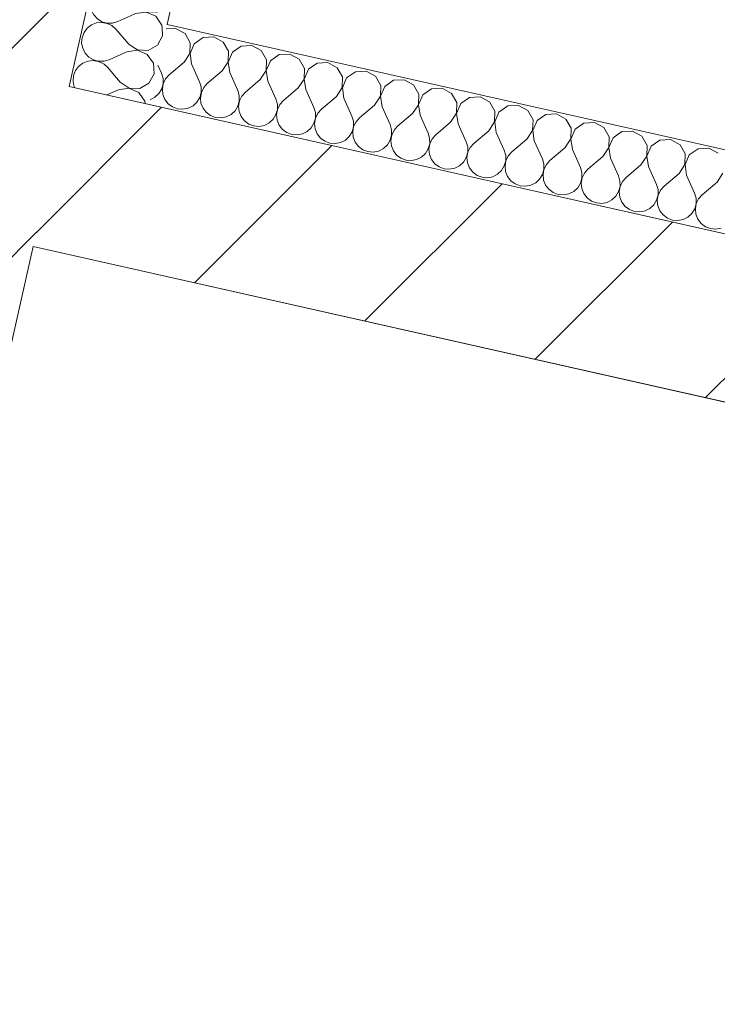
# Model space of a CAD drawing. Header units: millimetres. Extents: x -7213913 to -6930487, y 6129472 to 6353620.
# Tile 140 of 256: x -7193277 to -7192426, y 6173955 to 6175156. Entities that reach past the tile are written whole.
import ezdxf
from ezdxf.enums import TextEntityAlignment as Align

# ---------------------------------------------------------------- set-up
doc = ezdxf.new("R2010")
doc.units = ezdxf.units.MM
doc.header["$MEASUREMENT"] = 0
for name, color, linetype, lineweight in [('0_Ном._пера__1', 7, 'Continuous', 0), ('S - квартира_помещение.АР_Ном._пера__101', 252, 'Continuous', 0), ('S - квартира_помещение.АР_Ном._пера__2', 8, 'Continuous', 15), ('АР-Стены_Перегородки_межквартирные_200.АР_Ном._пера__1', 7, 'Continuous', 15), ('АР-Чертеж-Размеры.АР_Ном._пера__1', 7, 'Continuous', 0), ('Паспорта Зон Archicad_Ном._пера__1', 7, 'Continuous', 0)]:
    doc.layers.add(name, color=color, linetype=linetype, lineweight=lineweight)
for name, color, linetype in [('S - квартира_помещение.АР', 7, 'Continuous'), ('АР-Стены_Перегородки_межквартирные_200.АР', 7, 'Continuous'), ('АР-Чертеж-Размеры.АР', 7, 'Continuous')]:
    doc.layers.add(name, color=color, linetype=linetype)
doc.styles.add('РЎР“Р•РќР•Р\xa0Р\x98Р\xa0_РЎРўР\x98Р›Р¬_1', font='txt')
doc.styles.add('РЎР“Р•РќР•Р\xa0Р\x98Р\xa0_РЎРўР\x98Р›Р¬_2', font='calibri.ttf')
doc.styles.add('РЎР“Р•РќР•Р\xa0Р\x98Р\xa0_РЎРўР\x98Р›Р¬_3', font='GOST_Common.ttf')
doc.dimstyles.new('СГЕНЕРИР_СТИЛЬ__5', dxfattribs={"dimtxt": 200, "dimasz": 142.5, "dimexe": 0.18, "dimexo": 0.0625, "dimgap": 0, "dimtad": 1, "dimdec": 0, "dimzin": 0, "dimdsep": 46, "dimtxsty": 'РЎР“Р•РќР•Р\xa0Р\x98Р\xa0_РЎРўР\x98Р›Р¬_3', "dimblk": 'ARROWHEAD_6', "dimblk1": 'ARROWHEAD_6', "dimblk2": 'ARROWHEAD_6', "dimcen": 0.09, "dimse1": 1, "dimse2": 1, "dimclrd": 7, "dimclre": 7, "dimclrt": 7, "dimazin": 0, "dimtfac": 1, "dimtdec": 4, "dimtmove": 0, "dimatfit": 3, "dimfxl": 1, "dimtolj": 1, "dimtzin": 0, "dimarcsym": 0})
pattern_1 = [(45, (-6566190.34, 6562677.8), (-127.279217, 127.279217), [])]

# ---------------------------------------------------------------- blocks, each defined once
blk = doc.blocks.new('Кухня-столовая_1_33_1', base_point=(-7189706.7, 6172379.4))
at = {"layer": 'S - квартира_помещение.АР_Ном._пера__2', "color": 8, "linetype": 'Continuous', "lineweight": 15, "flags": 128}
blk.add_lwpolyline([(-7193260.6, 6174879.1), (-7193758.1, 6172664.1), (-7191415.5, 6172138), (-7191575.4, 6171425.7), (-7190722.7, 6171234.2), (-7190722.6, 6171234.4), (-7186334.8, 6170248.9), (-7186314, 6170301.4), (-7186280.6, 6170774.7), (-7186280.6, 6170774.7), (-7186104.1, 6173271.8)], close=True, dxfattribs=at)
at = {"layer": 'Паспорта Зон Archicad_Ном._пера__1', "color": 7, "lineweight": 0, "style": 'РЎР“Р•РќР•Р\xa0Р\x98Р\xa0_РЎРўР\x98Р›Р¬_1'}
blk.add_attdef('ROOM_NUMBER', text='', height=250, rotation=347.3417, dxfattribs=at).set_placement((-7189648.4, 6172398.2), align=Align.MIDDLE_CENTER)
at = {"layer": 'Паспорта Зон Archicad_Ном._пера__1', "color": 7, "lineweight": 0, "style": 'РЎР“Р•РќР•Р\xa0Р\x98Р\xa0_РЎРўР\x98Р›Р¬_2'}
blk.add_attdef('ROOM_AREA', text='', height=200, rotation=347.3417, dxfattribs=at).set_placement((-7186552.8, 6170794.7), align=Align.MIDDLE_RIGHT)
blk = doc.blocks.new('Стена_201_1', base_point=(-7193987.1, 6172100.6))
at = {"layer": 'АР-Стены_Перегородки_межквартирные_200.АР', "linetype": 'Continuous', "lineweight": 0, "true_color": 0x000000}
h = blk.add_hatch(dxfattribs=at)
h.set_pattern_fill('БЛОКИ_БЕТОННЫЕ_ЭФФЕКТИВН_78', color=18, style=0, pattern_type=2)
h.set_pattern_definition(pattern_1)
h.paths.add_polyline_path([(-7194062.8, 6172220.1), (-7193867.6, 6172176.3), (-7193151, 6175367), (-7193346.2, 6175410.8)])
at = {"layer": 'АР-Стены_Перегородки_межквартирные_200.АР_Ном._пера__1', "color": 7, "linetype": 'Continuous', "lineweight": 15, "flags": 128}
for points in [[(-7193216.8, 6175074.3), (-7193151, 6175367)], [(-7193867.6, 6172176.3), (-7193260.6, 6174879.1)]]:
    blk.add_lwpolyline(points, dxfattribs=at)
blk = doc.blocks.new('Стена_202_1', base_point=(-7193336.2, 6174998.6))
at = {"layer": 'АР-Стены_Перегородки_межквартирные_200.АР', "linetype": 'Continuous', "lineweight": 0, "true_color": 0x000000}
h = blk.add_hatch(dxfattribs=at)
h.set_pattern_fill('БЛОКИ_БЕТОННЫЕ_ЭФФЕКТИВН_78', color=18, style=0, pattern_type=2)
h.set_pattern_definition(pattern_1)
h.paths.add_polyline_path([(-7193260.6, 6174879.1), (-7186020.2, 6173253), (-7185976.4, 6173448.1), (-7193216.8, 6175074.3)])
at = {"layer": 'АР-Стены_Перегородки_межквартирные_200.АР_Ном._пера__1', "color": 7, "linetype": 'Continuous', "lineweight": 15, "flags": 128}
for points in [[(-7185976.4, 6173448.1), (-7193216.8, 6175074.3)], [(-7193260.6, 6174879.1), (-7186104.1, 6173271.8)]]:
    blk.add_lwpolyline(points, dxfattribs=at)
blk = doc.blocks.new('*X827', base_point=(-6566190.3, 6562677.8))
at = {"layer": '0_Ном._пера__1', "color": 7, "linetype": 'Continuous', "lineweight": 0}
for p, q in [((-7193102.8, 6175136.2), (-7193103.3, 6175146.1)), ((-7193109, 6175124.8), (-7193102.8, 6175136.2)), ((-7193146.2, 6175116.7), (-7193158.3, 6175111.3)), ((-7193133.3, 6175118.6), (-7193146.2, 6175116.7)), ((-7193139.7, 6175123.1), (-7193133.3, 6175118.8)), ((-7193133.3, 6175118.8), (-7193120.3, 6175118.3)), ((-7193121.4, 6175113.4), (-7193133.3, 6175118.6)), ((-7193120.3, 6175118.3), (-7193109, 6175124.8)), ((-7193113.9, 6175102.8), (-7193121.4, 6175113.4)), ((-7193170, 6175097.7), (-7193174.1, 6175101.3)), ((-7193154.6, 6175079.5), (-7193170, 6175097.7)), ((-7193113.2, 6175089.8), (-7193113.9, 6175102.8)), ((-7193119.4, 6175078.3), (-7193113.2, 6175089.8)), ((-7193211.3, 6175077.7), (-7193210.6, 6175074.4)), ((-7193210.6, 6175074.4), (-7193209.8, 6175072.7)), ((-7193156.7, 6175070.2), (-7193170.7, 6175063.9)), ((-7193143.8, 6175072.1), (-7193156.7, 6175070.2)), ((-7193154.6, 6175079.5), (-7193143.7, 6175072.3)), ((-7193131.8, 6175067), (-7193143.8, 6175072.1)), ((-7193143.7, 6175072.3), (-7193130.7, 6175071.9)), ((-7193130.7, 6175071.9), (-7193119.4, 6175078.3)), ((-7193124.4, 6175056.3), (-7193131.8, 6175067)), ((-7193124.2, 6175053.5), (-7193124.4, 6175056.3))]:
    blk.add_line(p, q, dxfattribs=at)
blk = doc.blocks.new('*X828', base_point=(-6566190.3, 6562677.8))
at = {"layer": '0_Ном._пера__1', "color": 7, "linetype": 'Continuous', "lineweight": 0}
for p, q in [((-7193190.5, 6175170.8), (-7193189.8, 6175167.3)), ((-7193189.8, 6175167.3), (-7193186.8, 6175161.5)), ((-7193186.8, 6175161.5), (-7193182.3, 6175156.7)), ((-7193176.9, 6175152.5), (-7193183.4, 6175151.8)), ((-7193182.3, 6175156.7), (-7193176.7, 6175153.3)), ((-7193170.4, 6175151.3), (-7193176.9, 6175152.5)), ((-7193176.7, 6175153.3), (-7193170.4, 6175151.5)), ((-7193163.8, 6175151.6), (-7193157.5, 6175153.4)), ((-7193142.6, 6175160.1), (-7193157.5, 6175153.4)), ((-7193194.7, 6175145.3), (-7193198.6, 6175140)), ((-7193189.5, 6175149.3), (-7193194.7, 6175145.3)), ((-7193183.4, 6175151.8), (-7193189.5, 6175149.3)), ((-7193170.4, 6175151.5), (-7193163.8, 6175151.6)), ((-7193164.5, 6175148.5), (-7193170.4, 6175151.3)), ((-7193159.6, 6175144.1), (-7193164.5, 6175148.5)), ((-7193144.1, 6175126), (-7193159.6, 6175144.1)), ((-7193103.5, 6175149.2), (-7193105.2, 6175151.7)), ((-7193103.3, 6175146.1), (-7193103.5, 6175149.2)), ((-7193200.9, 6175133.9), (-7193201.5, 6175127.3)), ((-7193198.6, 6175140), (-7193200.9, 6175133.9)), ((-7193201.5, 6175127.3), (-7193200.2, 6175120.9)), ((-7193200.2, 6175120.9), (-7193197.2, 6175115)), ((-7193144.1, 6175126), (-7193139.7, 6175123.1)), ((-7193193.9, 6175105.3), (-7193200, 6175102.9)), ((-7193197.2, 6175115), (-7193192.8, 6175110.2)), ((-7193187.3, 6175106), (-7193193.9, 6175105.3)), ((-7193192.8, 6175110.2), (-7193187.1, 6175106.8)), ((-7193180.8, 6175104.9), (-7193187.3, 6175106)), ((-7193187.1, 6175106.8), (-7193180.8, 6175105.1)), ((-7193180.8, 6175105.1), (-7193174.2, 6175105.1)), ((-7193174.9, 6175102), (-7193180.8, 6175104.9)), ((-7193174.2, 6175105.1), (-7193167.9, 6175106.9)), ((-7193158.3, 6175111.3), (-7193167.9, 6175106.9)), ((-7193209.1, 6175093.6), (-7193211.4, 6175087.4)), ((-7193205.2, 6175098.8), (-7193209.1, 6175093.6)), ((-7193200, 6175102.9), (-7193205.2, 6175098.8)), ((-7193174.1, 6175101.3), (-7193174.9, 6175102)), ((-7193211.4, 6175087.4), (-7193211.9, 6175080.9)), ((-7193211.9, 6175080.9), (-7193211.3, 6175077.7))]:
    blk.add_line(p, q, dxfattribs=at)
blk = doc.blocks.new('*X829', base_point=(-6566190.3, 6562677.8))
at = {"layer": '0_Ном._пера__1', "color": 7, "linetype": 'Continuous', "lineweight": 0}
for p, q in [((-7193148.8, 6175366.2), (-7193149.3, 6175359.6)), ((-7193149.3, 6175359.6), (-7193148, 6175353.2)), ((-7193148.7, 6175366.4), (-7193148.8, 6175366.2)), ((-7193148, 6175353.2), (-7193145, 6175347.3)), ((-7193145, 6175347.3), (-7193140.6, 6175342.5)), ((-7193094, 6175349), (-7193115.8, 6175339.3)), ((-7193081.2, 6175350.9), (-7193094, 6175349)), ((-7193081.5, 6175351.3), (-7193081.1, 6175351.1)), ((-7193069.2, 6175345.7), (-7193081.2, 6175350.9)), ((-7193081.1, 6175351.1), (-7193080.3, 6175351.1)), ((-7193061.8, 6175335.1), (-7193069.2, 6175345.7)), ((-7193147.8, 6175335.2), (-7193153, 6175331.2)), ((-7193141.7, 6175337.6), (-7193147.8, 6175335.2)), ((-7193135.1, 6175338.3), (-7193141.7, 6175337.6)), ((-7193140.6, 6175342.5), (-7193135, 6175339.1)), ((-7193128.7, 6175337.2), (-7193135.1, 6175338.3)), ((-7193135, 6175339.1), (-7193128.6, 6175337.4)), ((-7193122.8, 6175334.3), (-7193128.7, 6175337.2)), ((-7193128.6, 6175337.4), (-7193122.1, 6175337.4)), ((-7193117.8, 6175330), (-7193122.8, 6175334.3)), ((-7193122.1, 6175337.4), (-7193115.8, 6175339.3)), ((-7193061, 6175322.1), (-7193061.8, 6175335.1)), ((-7193156.9, 6175325.9), (-7193159.2, 6175319.7)), ((-7193153, 6175331.2), (-7193156.9, 6175325.9)), ((-7193102.4, 6175311.8), (-7193117.8, 6175330)), ((-7193067.3, 6175310.7), (-7193061, 6175322.1)), ((-7193159.2, 6175319.7), (-7193159.7, 6175313.2)), ((-7193159.7, 6175313.2), (-7193158.5, 6175306.7)), ((-7193102.4, 6175311.8), (-7193091.6, 6175304.6)), ((-7193078.6, 6175304.2), (-7193067.3, 6175310.7)), ((-7193158.5, 6175306.7), (-7193155.5, 6175300.9)), ((-7193155.5, 6175300.9), (-7193151, 6175296.1)), ((-7193104.5, 6175302.6), (-7193126.2, 6175292.8)), ((-7193091.6, 6175304.4), (-7193104.5, 6175302.6)), ((-7193091.6, 6175304.6), (-7193078.6, 6175304.2)), ((-7193079.7, 6175299.3), (-7193091.6, 6175304.4)), ((-7193072.2, 6175288.6), (-7193079.7, 6175299.3)), ((-7193163.4, 6175284.7), (-7193167.3, 6175279.4)), ((-7193158.2, 6175288.7), (-7193163.4, 6175284.7)), ((-7193152.1, 6175291.2), (-7193158.2, 6175288.7)), ((-7193145.6, 6175291.8), (-7193152.1, 6175291.2)), ((-7193151, 6175296.1), (-7193145.4, 6175292.6)), ((-7193139.1, 6175290.7), (-7193145.6, 6175291.8)), ((-7193145.4, 6175292.6), (-7193139.1, 6175290.9)), ((-7193139.1, 6175290.9), (-7193132.5, 6175290.9)), ((-7193133.2, 6175287.9), (-7193139.1, 6175290.7)), ((-7193128.3, 6175283.5), (-7193133.2, 6175287.9)), ((-7193132.5, 6175290.9), (-7193126.2, 6175292.8)), ((-7193071.5, 6175275.6), (-7193072.2, 6175288.6)), ((-7193169.6, 6175273.3), (-7193170.2, 6175266.7)), ((-7193167.3, 6175279.4), (-7193169.6, 6175273.3)), ((-7193112.8, 6175265.4), (-7193128.3, 6175283.5)), ((-7193077.7, 6175264.2), (-7193071.5, 6175275.6)), ((-7193170.2, 6175266.7), (-7193168.9, 6175260.3)), ((-7193168.9, 6175260.3), (-7193165.9, 6175254.4)), ((-7193112.8, 6175265.4), (-7193102, 6175258.2)), ((-7193089, 6175257.7), (-7193077.7, 6175264.2)), ((-7193165.9, 6175254.4), (-7193161.4, 6175249.6)), ((-7193161.4, 6175249.6), (-7193155.8, 6175246.2)), ((-7193114.9, 6175256.1), (-7193136.6, 6175246.3)), ((-7193102, 6175258), (-7193114.9, 6175256.1)), ((-7193102, 6175258.2), (-7193089, 6175257.7)), ((-7193090.1, 6175252.8), (-7193102, 6175258)), ((-7193082.6, 6175242.2), (-7193090.1, 6175252.8)), ((-7193173.8, 6175238.2), (-7193177.7, 6175232.9)), ((-7193168.6, 6175242.3), (-7193173.8, 6175238.2)), ((-7193162.6, 6175244.7), (-7193168.6, 6175242.3)), ((-7193156, 6175245.4), (-7193162.6, 6175244.7)), ((-7193149.5, 6175244.3), (-7193156, 6175245.4)), ((-7193155.8, 6175246.2), (-7193149.5, 6175244.4)), ((-7193149.5, 6175244.4), (-7193142.9, 6175244.5)), ((-7193143.6, 6175241.4), (-7193149.5, 6175244.3)), ((-7193138.7, 6175237), (-7193143.6, 6175241.4)), ((-7193142.9, 6175244.5), (-7193136.6, 6175246.3)), ((-7193123.3, 6175218.9), (-7193138.7, 6175237)), ((-7193081.9, 6175229.2), (-7193082.6, 6175242.2)), ((-7193180.1, 6175226.8), (-7193180.6, 6175220.3)), ((-7193177.7, 6175232.9), (-7193180.1, 6175226.8)), ((-7193088.1, 6175217.7), (-7193081.9, 6175229.2)), ((-7193180.6, 6175220.3), (-7193179.3, 6175213.8)), ((-7193179.3, 6175213.8), (-7193176.4, 6175208)), ((-7193123.3, 6175218.9), (-7193112.4, 6175211.7)), ((-7193099.4, 6175211.3), (-7193088.1, 6175217.7)), ((-7193176.4, 6175208), (-7193171.9, 6175203.1)), ((-7193171.9, 6175203.1), (-7193166.3, 6175199.7)), ((-7193125.3, 6175209.6), (-7193147.1, 6175199.9)), ((-7193112.5, 6175211.5), (-7193125.3, 6175209.6)), ((-7193100.5, 6175206.4), (-7193112.5, 6175211.5)), ((-7193112.4, 6175211.7), (-7193099.4, 6175211.3)), ((-7193093.1, 6175195.7), (-7193100.5, 6175206.4)), ((-7193184.3, 6175191.8), (-7193188.2, 6175186.5)), ((-7193179.1, 6175195.8), (-7193184.3, 6175191.8)), ((-7193173, 6175198.2), (-7193179.1, 6175195.8)), ((-7193166.5, 6175198.9), (-7193173, 6175198.2)), ((-7193160, 6175197.8), (-7193166.5, 6175198.9)), ((-7193166.3, 6175199.7), (-7193159.9, 6175198)), ((-7193154.1, 6175194.9), (-7193160, 6175197.8)), ((-7193159.9, 6175198), (-7193153.4, 6175198)), ((-7193149.2, 6175190.6), (-7193154.1, 6175194.9)), ((-7193153.4, 6175198), (-7193147.1, 6175199.9)), ((-7193133.7, 6175172.5), (-7193149.2, 6175190.6)), ((-7193092.4, 6175182.7), (-7193093.1, 6175195.7)), ((-7193190.5, 6175180.3), (-7193191, 6175173.8)), ((-7193188.2, 6175186.5), (-7193190.5, 6175180.3)), ((-7193098.6, 6175171.3), (-7193092.4, 6175182.7)), ((-7193191, 6175173.8), (-7193190.5, 6175170.8)), ((-7193122.9, 6175165.1), (-7193135.8, 6175163.2)), ((-7193133.7, 6175172.5), (-7193122.9, 6175165.2)), ((-7193122.9, 6175165.2), (-7193109.9, 6175164.8)), ((-7193111, 6175159.9), (-7193122.9, 6175165.1)), ((-7193109.9, 6175164.8), (-7193098.6, 6175171.3)), ((-7193135.8, 6175163.2), (-7193142.6, 6175160.1)), ((-7193105.2, 6175151.7), (-7193111, 6175159.9))]:
    blk.add_line(p, q, dxfattribs=at)
blk = doc.blocks.new('Стена_397_1', base_point=(-7193053.5, 6175345))
at = {"layer": '0_Ном._пера__1', "color": 7, "linetype": 'Continuous', "lineweight": 0, "flags": 128}
for points in [[(-7193151, 6175367), (-7193216.8, 6175074.3)], [(-7193053.5, 6175345), (-7193151, 6175367)], [(-7193097.3, 6175149.9), (-7193053.5, 6175345)], [(-7193216.8, 6175074.3), (-7193119.2, 6175052.3)]]:
    blk.add_lwpolyline(points, dxfattribs=at)
at = {"color": 7, "lineweight": 0}
for name in ['*X829', '*X828', '*X827']:
    blk.add_blockref(name, (-6566190.3, 6562677.8), dxfattribs=at)
blk = doc.blocks.new('*X833', base_point=(-6566190.3, 6562677.8))
at = {"layer": '0_Ном._пера__1', "color": 7, "linetype": 'Continuous', "lineweight": 0}
for p, q in [((-7193086.8, 6175145.1), (-7193098.5, 6175144.5)), ((-7193075.3, 6175138.9), (-7193086.8, 6175145.1)), ((-7193068.9, 6175127.6), (-7193075.3, 6175138.9)), ((-7193053.3, 6175134), (-7193064, 6175126.5)), ((-7193040.3, 6175134.7), (-7193053.3, 6175134)), ((-7193028.9, 6175128.5), (-7193040.3, 6175134.7)), ((-7193022.4, 6175117.2), (-7193028.9, 6175128.5)), ((-7193069.3, 6175114.6), (-7193068.9, 6175127.6)), ((-7193064, 6175126.5), (-7193069.1, 6175114.6)), ((-7193022.9, 6175104.2), (-7193022.4, 6175117.2)), ((-7193006.8, 6175123.5), (-7193017.5, 6175116.1)), ((-7192993.9, 6175124.2), (-7193006.8, 6175123.5)), ((-7192982.4, 6175118), (-7192993.9, 6175124.2)), ((-7192976, 6175106.7), (-7192982.4, 6175118)), ((-7193076.5, 6175103.8), (-7193069.3, 6175114.6)), ((-7193069.1, 6175114.6), (-7193067.3, 6175101.7)), ((-7193030.1, 6175093.3), (-7193022.9, 6175104.2)), ((-7193017.5, 6175116.1), (-7193022.7, 6175104.1)), ((-7193022.7, 6175104.1), (-7193020.8, 6175091.3)), ((-7192976.4, 6175093.7), (-7192976, 6175106.7)), ((-7192971.1, 6175105.6), (-7192976.2, 6175093.7)), ((-7192960.4, 6175113.1), (-7192971.1, 6175105.6)), ((-7192947.4, 6175113.8), (-7192960.4, 6175113.1)), ((-7192936, 6175107.6), (-7192947.4, 6175113.8)), ((-7192929.5, 6175096.3), (-7192936, 6175107.6)), ((-7193108.4, 6175100.3), (-7193103.9, 6175090.4)), ((-7193076.5, 6175103.8), (-7193094.7, 6175088.3)), ((-7193067.3, 6175101.7), (-7193057.5, 6175080)), ((-7193030.1, 6175093.3), (-7193048.2, 6175077.9)), ((-7192983.6, 6175082.9), (-7192976.4, 6175093.7)), ((-7192976.2, 6175093.7), (-7192974.3, 6175080.8)), ((-7192929.9, 6175083.3), (-7192929.5, 6175096.3)), ((-7192924.6, 6175095.2), (-7192929.8, 6175083.3)), ((-7192913.9, 6175102.7), (-7192924.6, 6175095.2)), ((-7192900.9, 6175103.4), (-7192913.9, 6175102.7)), ((-7192889.5, 6175097.2), (-7192900.9, 6175103.4)), ((-7192883, 6175085.9), (-7192889.5, 6175097.2)), ((-7192867.5, 6175092.2), (-7192878.1, 6175084.8)), ((-7192854.5, 6175092.9), (-7192867.5, 6175092.2)), ((-7192843, 6175086.7), (-7192854.5, 6175092.9)), ((-7193102.1, 6175084.1), (-7193103.9, 6175090.4)), ((-7193102.1, 6175077.5), (-7193102.1, 6175084.1)), ((-7193099, 6175083.4), (-7193101.9, 6175077.5)), ((-7193094.7, 6175088.3), (-7193099, 6175083.4)), ((-7193020.8, 6175091.3), (-7193011, 6175069.5)), ((-7192983.6, 6175082.9), (-7193001.7, 6175067.4)), ((-7192974.3, 6175080.8), (-7192964.6, 6175059.1)), ((-7192937.2, 6175072.5), (-7192929.9, 6175083.3)), ((-7192929.8, 6175083.3), (-7192927.9, 6175070.4)), ((-7192883.5, 6175072.9), (-7192883, 6175085.9)), ((-7192878.1, 6175084.8), (-7192883.3, 6175072.8)), ((-7192836.6, 6175075.4), (-7192843, 6175086.7)), ((-7192821, 6175081.8), (-7192831.7, 6175074.3)), ((-7192808, 6175082.5), (-7192821, 6175081.8)), ((-7192796.6, 6175076.3), (-7192808, 6175082.5)), ((-7193107.2, 6175065.6), (-7193103.8, 6175071.2)), ((-7193103.8, 6175071.2), (-7193102.1, 6175077.5)), ((-7193101.9, 6175077.5), (-7193103, 6175071)), ((-7193103, 6175071), (-7193102.3, 6175064.5)), ((-7193055.6, 6175073.7), (-7193057.5, 6175080)), ((-7193055.6, 6175067.1), (-7193055.6, 6175073.7)), ((-7193052.6, 6175073), (-7193055.4, 6175067.1)), ((-7193048.2, 6175077.9), (-7193052.6, 6175073)), ((-7193009.2, 6175063.2), (-7193011, 6175069.5)), ((-7192937.2, 6175072.5), (-7192955.3, 6175057)), ((-7192927.9, 6175070.4), (-7192918.1, 6175048.7)), ((-7192890.7, 6175062), (-7192883.5, 6175072.9)), ((-7192883.3, 6175072.8), (-7192881.4, 6175059.9)), ((-7192837, 6175062.4), (-7192836.6, 6175075.4)), ((-7192831.7, 6175074.3), (-7192836.8, 6175062.4)), ((-7192790.1, 6175065), (-7192796.6, 6175076.3)), ((-7192774.5, 6175071.3), (-7192785.2, 6175063.9)), ((-7192761.5, 6175072.1), (-7192774.5, 6175071.3)), ((-7192750.1, 6175065.9), (-7192761.5, 6175072.1)), ((-7193117.9, 6175058.1), (-7193112, 6175061.1)), ((-7193112, 6175061.1), (-7193107.2, 6175065.6)), ((-7193102.3, 6175064.5), (-7193099.9, 6175058.4)), ((-7193099.9, 6175058.4), (-7193095.9, 6175053.2)), ((-7193060.8, 6175055.2), (-7193057.3, 6175060.8)), ((-7193057.3, 6175060.8), (-7193055.6, 6175067.1)), ((-7193055.4, 6175067.1), (-7193056.5, 6175060.6)), ((-7193056.5, 6175060.6), (-7193055.9, 6175054)), ((-7193010.9, 6175050.3), (-7193009.1, 6175056.7)), ((-7193008.9, 6175056.6), (-7193010.1, 6175050.1)), ((-7193009.1, 6175056.7), (-7193009.2, 6175063.2)), ((-7193006.1, 6175062.5), (-7193008.9, 6175056.6)), ((-7193001.7, 6175067.4), (-7193006.1, 6175062.5)), ((-7192962.7, 6175052.8), (-7192964.6, 6175059.1)), ((-7192955.3, 6175057), (-7192959.6, 6175052.1)), ((-7192890.7, 6175062), (-7192908.8, 6175046.6)), ((-7192881.4, 6175059.9), (-7192871.6, 6175038.2)), ((-7192844.2, 6175051.6), (-7192837, 6175062.4)), ((-7192836.8, 6175062.4), (-7192834.9, 6175049.5)), ((-7192790.6, 6175052), (-7192790.1, 6175065)), ((-7192785.2, 6175063.9), (-7192790.4, 6175052)), ((-7192743.7, 6175054.6), (-7192750.1, 6175065.9)), ((-7192728.1, 6175060.9), (-7192738.7, 6175053.5)), ((-7192715.1, 6175061.6), (-7192728.1, 6175060.9)), ((-7192703.7, 6175055.4), (-7192715.1, 6175061.6)), ((-7193095.9, 6175053.2), (-7193090.6, 6175049.3)), ((-7193090.6, 6175049.3), (-7193084.4, 6175047)), ((-7193084.4, 6175047), (-7193077.9, 6175046.4)), ((-7193077.9, 6175046.4), (-7193071.4, 6175047.7)), ((-7193071.4, 6175047.7), (-7193065.6, 6175050.7)), ((-7193065.6, 6175050.7), (-7193060.8, 6175055.2)), ((-7193055.9, 6175054), (-7193053.4, 6175048)), ((-7193053.4, 6175048), (-7193049.4, 6175042.8)), ((-7193019.1, 6175040.2), (-7193014.3, 6175044.7)), ((-7193014.3, 6175044.7), (-7193010.9, 6175050.3)), ((-7193010.1, 6175050.1), (-7193009.4, 6175043.6)), ((-7192964.4, 6175039.9), (-7192962.7, 6175046.2)), ((-7192962.5, 6175046.2), (-7192963.6, 6175039.7)), ((-7192962.7, 6175046.2), (-7192962.7, 6175052.8)), ((-7192959.6, 6175052.1), (-7192962.5, 6175046.2)), ((-7192916.3, 6175042.4), (-7192918.1, 6175048.7)), ((-7192908.8, 6175046.6), (-7192913.2, 6175041.7)), ((-7192844.2, 6175051.6), (-7192862.3, 6175036.1)), ((-7192834.9, 6175049.5), (-7192825.2, 6175027.8)), ((-7192797.8, 6175041.2), (-7192790.6, 6175052)), ((-7192790.4, 6175052), (-7192788.5, 6175039.1)), ((-7192744.1, 6175041.6), (-7192743.7, 6175054.6)), ((-7192738.7, 6175053.5), (-7192743.9, 6175041.5)), ((-7192697.2, 6175044.1), (-7192703.7, 6175055.4)), ((-7192697.6, 6175031.1), (-7192697.2, 6175044.1)), ((-7192681.6, 6175050.5), (-7192692.3, 6175043)), ((-7192668.6, 6175051.2), (-7192681.6, 6175050.5)), ((-7192657.2, 6175045), (-7192668.6, 6175051.2)), ((-7192650.7, 6175033.7), (-7192657.2, 6175045)), ((-7193049.4, 6175042.8), (-7193044.1, 6175038.9)), ((-7193044.1, 6175038.9), (-7193038, 6175036.5)), ((-7193038, 6175036.5), (-7193031.4, 6175036)), ((-7193031.4, 6175036), (-7193025, 6175037.3)), ((-7193025, 6175037.3), (-7193019.1, 6175040.2)), ((-7193009.4, 6175043.6), (-7193006.9, 6175037.5)), ((-7193006.9, 6175037.5), (-7193002.9, 6175032.3)), ((-7193002.9, 6175032.3), (-7192997.6, 6175028.4)), ((-7192972.6, 6175029.8), (-7192967.8, 6175034.3)), ((-7192967.8, 6175034.3), (-7192964.4, 6175039.9)), ((-7192963.6, 6175039.7), (-7192962.9, 6175033.2)), ((-7192962.9, 6175033.2), (-7192960.5, 6175027.1)), ((-7192918, 6175029.5), (-7192916.2, 6175035.8)), ((-7192916, 6175035.7), (-7192917.2, 6175029.3)), ((-7192916.2, 6175035.8), (-7192916.3, 6175042.4)), ((-7192913.2, 6175041.7), (-7192916, 6175035.7)), ((-7192869.8, 6175031.9), (-7192871.6, 6175038.2)), ((-7192862.3, 6175036.1), (-7192866.7, 6175031.2)), ((-7192797.8, 6175041.2), (-7192815.9, 6175025.7)), ((-7192788.5, 6175039.1), (-7192778.7, 6175017.4)), ((-7192751.3, 6175030.7), (-7192744.1, 6175041.6)), ((-7192743.9, 6175041.5), (-7192742, 6175028.6)), ((-7192692.3, 6175043), (-7192697.4, 6175031.1)), ((-7192651.2, 6175020.7), (-7192650.7, 6175033.7)), ((-7192645.8, 6175032.6), (-7192651, 6175020.6)), ((-7192635.2, 6175040), (-7192645.8, 6175032.6)), ((-7192622.2, 6175040.8), (-7192635.2, 6175040)), ((-7192610.7, 6175034.6), (-7192622.2, 6175040.8)), ((-7192604.3, 6175023.3), (-7192610.7, 6175034.6)), ((-7192997.6, 6175028.4), (-7192991.5, 6175026.1)), ((-7192991.5, 6175026.1), (-7192984.9, 6175025.6)), ((-7192984.9, 6175025.6), (-7192978.5, 6175026.8)), ((-7192978.5, 6175026.8), (-7192972.6, 6175029.8)), ((-7192960.5, 6175027.1), (-7192956.5, 6175021.9)), ((-7192956.5, 6175021.9), (-7192951.2, 6175018)), ((-7192926.2, 6175019.4), (-7192921.4, 6175023.8)), ((-7192921.4, 6175023.8), (-7192918, 6175029.5)), ((-7192917.2, 6175029.3), (-7192916.5, 6175022.7)), ((-7192916.5, 6175022.7), (-7192914, 6175016.6)), ((-7192871.5, 6175019), (-7192869.7, 6175025.4)), ((-7192869.6, 6175025.3), (-7192870.7, 6175018.8)), ((-7192869.7, 6175025.4), (-7192869.8, 6175031.9)), ((-7192866.7, 6175031.2), (-7192869.6, 6175025.3)), ((-7192823.3, 6175021.5), (-7192825.2, 6175027.8)), ((-7192823.3, 6175014.9), (-7192823.3, 6175021.5)), ((-7192820.2, 6175020.8), (-7192823.1, 6175014.9)), ((-7192815.9, 6175025.7), (-7192820.2, 6175020.8)), ((-7192751.3, 6175030.7), (-7192769.4, 6175015.3)), ((-7192742, 6175028.6), (-7192732.3, 6175006.9)), ((-7192704.8, 6175020.3), (-7192723, 6175004.8)), ((-7192704.8, 6175020.3), (-7192697.6, 6175031.1)), ((-7192697.4, 6175031.1), (-7192695.6, 6175018.2)), ((-7192658.4, 6175009.9), (-7192651.2, 6175020.7)), ((-7192651, 6175020.6), (-7192649.1, 6175007.8)), ((-7192604.7, 6175010.3), (-7192604.3, 6175023.3)), ((-7192599.4, 6175022.2), (-7192604.5, 6175010.2)), ((-7192588.7, 6175029.6), (-7192599.4, 6175022.2)), ((-7192575.7, 6175030.3), (-7192588.7, 6175029.6)), ((-7192564.3, 6175024.1), (-7192575.7, 6175030.3)), ((-7192557.8, 6175012.8), (-7192564.3, 6175024.1)), ((-7192951.2, 6175018), (-7192945, 6175015.7)), ((-7192945, 6175015.7), (-7192938.5, 6175015.1)), ((-7192938.5, 6175015.1), (-7192932, 6175016.4)), ((-7192932, 6175016.4), (-7192926.2, 6175019.4)), ((-7192914, 6175016.6), (-7192910, 6175011.4)), ((-7192910, 6175011.4), (-7192904.7, 6175007.5)), ((-7192885.6, 6175006), (-7192879.7, 6175008.9)), ((-7192879.7, 6175008.9), (-7192874.9, 6175013.4)), ((-7192874.9, 6175013.4), (-7192871.5, 6175019)), ((-7192870.7, 6175018.8), (-7192870, 6175012.3)), ((-7192870, 6175012.3), (-7192867.6, 6175006.2)), ((-7192828.4, 6175003), (-7192825, 6175008.6)), ((-7192825, 6175008.6), (-7192823.3, 6175014.9)), ((-7192823.1, 6175014.9), (-7192824.2, 6175008.4)), ((-7192824.2, 6175008.4), (-7192823.5, 6175001.9)), ((-7192776.9, 6175011.1), (-7192778.7, 6175017.4)), ((-7192776.8, 6175004.5), (-7192776.9, 6175011.1)), ((-7192773.8, 6175010.4), (-7192776.6, 6175004.4)), ((-7192769.4, 6175015.3), (-7192773.8, 6175010.4)), ((-7192695.6, 6175018.2), (-7192685.8, 6174996.5)), ((-7192658.4, 6175009.9), (-7192676.5, 6174994.4)), ((-7192611.9, 6174999.4), (-7192604.7, 6175010.3)), ((-7192604.5, 6175010.2), (-7192602.6, 6174997.3)), ((-7192558.3, 6174999.8), (-7192557.8, 6175012.8)), ((-7192552.9, 6175011.7), (-7192558.1, 6174999.8)), ((-7192542.2, 6175019.2), (-7192552.9, 6175011.7)), ((-7192529.2, 6175019.9), (-7192542.2, 6175019.2)), ((-7192517.8, 6175013.7), (-7192529.2, 6175019.9)), ((-7192511.3, 6175002.4), (-7192517.8, 6175013.7)), ((-7192495.8, 6175008.7), (-7192506.4, 6175001.3)), ((-7192482.8, 6175009.5), (-7192495.8, 6175008.7)), ((-7192471.3, 6175003.2), (-7192482.8, 6175009.5)), ((-7192904.7, 6175007.5), (-7192898.6, 6175005.2)), ((-7192898.6, 6175005.2), (-7192892, 6175004.7)), ((-7192892, 6175004.7), (-7192885.6, 6175006)), ((-7192867.6, 6175006.2), (-7192863.5, 6175001)), ((-7192863.5, 6175001), (-7192858.3, 6174997.1)), ((-7192858.3, 6174997.1), (-7192852.1, 6174994.8)), ((-7192839.1, 6174995.5), (-7192833.3, 6174998.5)), ((-7192833.3, 6174998.5), (-7192828.4, 6175003)), ((-7192823.5, 6175001.9), (-7192821.1, 6174995.8)), ((-7192782, 6174992.5), (-7192778.6, 6174998.2)), ((-7192778.6, 6174998.2), (-7192776.8, 6175004.5)), ((-7192776.6, 6175004.4), (-7192777.8, 6174998)), ((-7192777.8, 6174998), (-7192777.1, 6174991.4)), ((-7192730.4, 6175000.6), (-7192732.3, 6175006.9)), ((-7192730.4, 6174994.1), (-7192730.4, 6175000.6)), ((-7192727.3, 6174999.9), (-7192730.2, 6174994)), ((-7192723, 6175004.8), (-7192727.3, 6174999.9)), ((-7192684, 6174990.2), (-7192685.8, 6174996.5)), ((-7192649.1, 6175007.8), (-7192639.3, 6174986.1)), ((-7192611.9, 6174999.4), (-7192630, 6174984)), ((-7192602.6, 6174997.3), (-7192592.9, 6174975.6)), ((-7192565.5, 6174989), (-7192558.3, 6174999.8)), ((-7192558.1, 6174999.8), (-7192556.2, 6174986.9)), ((-7192511.8, 6174989.4), (-7192511.3, 6175002.4)), ((-7192506.4, 6175001.3), (-7192511.6, 6174989.3)), ((-7192464.9, 6174992), (-7192471.3, 6175003.2)), ((-7192449.3, 6174998.3), (-7192460, 6174990.9)), ((-7192436.3, 6174999), (-7192449.3, 6174998.3)), ((-7192424.9, 6174992.8), (-7192436.3, 6174999)), ((-7192852.1, 6174994.8), (-7192845.6, 6174994.3)), ((-7192845.6, 6174994.3), (-7192839.1, 6174995.5)), ((-7192821.1, 6174995.8), (-7192817.1, 6174990.6)), ((-7192817.1, 6174990.6), (-7192811.8, 6174986.7)), ((-7192811.8, 6174986.7), (-7192805.6, 6174984.4)), ((-7192805.6, 6174984.4), (-7192799.1, 6174983.8)), ((-7192799.1, 6174983.8), (-7192792.7, 6174985.1)), ((-7192792.7, 6174985.1), (-7192786.8, 6174988.1)), ((-7192786.8, 6174988.1), (-7192782, 6174992.5)), ((-7192777.1, 6174991.4), (-7192774.6, 6174985.3)), ((-7192774.6, 6174985.3), (-7192770.6, 6174980.1)), ((-7192735.5, 6174982.1), (-7192732.1, 6174987.7)), ((-7192732.1, 6174987.7), (-7192730.4, 6174994.1)), ((-7192730.2, 6174994), (-7192731.3, 6174987.5)), ((-7192731.3, 6174987.5), (-7192730.6, 6174981)), ((-7192683.9, 6174983.6), (-7192684, 6174990.2)), ((-7192680.9, 6174989.5), (-7192683.7, 6174983.6)), ((-7192676.5, 6174994.4), (-7192680.9, 6174989.5)), ((-7192637.5, 6174979.8), (-7192639.3, 6174986.1)), ((-7192630, 6174984), (-7192634.4, 6174979.1)), ((-7192565.5, 6174989), (-7192583.6, 6174973.5)), ((-7192556.2, 6174986.9), (-7192546.4, 6174965.2)), ((-7192519, 6174978.6), (-7192511.8, 6174989.4)), ((-7192511.6, 6174989.3), (-7192509.7, 6174976.5)), ((-7192465.3, 6174978.9), (-7192464.9, 6174992)), ((-7192460, 6174990.9), (-7192465.1, 6174978.9)), ((-7192770.6, 6174980.1), (-7192765.3, 6174976.2)), ((-7192765.3, 6174976.2), (-7192759.2, 6174973.9)), ((-7192759.2, 6174973.9), (-7192752.6, 6174973.4)), ((-7192752.6, 6174973.4), (-7192746.2, 6174974.7)), ((-7192746.2, 6174974.7), (-7192740.3, 6174977.6)), ((-7192740.3, 6174977.6), (-7192735.5, 6174982.1)), ((-7192730.6, 6174981), (-7192728.2, 6174974.9)), ((-7192728.2, 6174974.9), (-7192724.2, 6174969.7)), ((-7192689.1, 6174971.7), (-7192685.7, 6174977.3)), ((-7192685.7, 6174977.3), (-7192683.9, 6174983.6)), ((-7192683.7, 6174983.6), (-7192684.8, 6174977.1)), ((-7192684.8, 6174977.1), (-7192684.2, 6174970.6)), ((-7192639.2, 6174966.8), (-7192637.4, 6174973.2)), ((-7192637.3, 6174973.1), (-7192638.4, 6174966.7)), ((-7192637.4, 6174973.2), (-7192637.5, 6174979.8)), ((-7192634.4, 6174979.1), (-7192637.3, 6174973.1)), ((-7192591, 6174969.3), (-7192592.9, 6174975.6)), ((-7192583.6, 6174973.5), (-7192587.9, 6174968.6)), ((-7192519, 6174978.6), (-7192537.1, 6174963.1)), ((-7192509.7, 6174976.5), (-7192499.9, 6174954.8)), ((-7192472.5, 6174968.1), (-7192465.3, 6174978.9)), ((-7192465.1, 6174978.9), (-7192463.2, 6174966)), ((-7192724.2, 6174969.7), (-7192718.9, 6174965.8)), ((-7192718.9, 6174965.8), (-7192712.7, 6174963.5)), ((-7192712.7, 6174963.5), (-7192706.2, 6174963)), ((-7192706.2, 6174963), (-7192699.7, 6174964.2)), ((-7192699.7, 6174964.2), (-7192693.9, 6174967.2)), ((-7192693.9, 6174967.2), (-7192689.1, 6174971.7)), ((-7192684.2, 6174970.6), (-7192681.7, 6174964.5)), ((-7192681.7, 6174964.5), (-7192677.7, 6174959.3)), ((-7192647.4, 6174956.8), (-7192642.6, 6174961.2)), ((-7192642.6, 6174961.2), (-7192639.2, 6174966.8)), ((-7192638.4, 6174966.7), (-7192637.7, 6174960.1)), ((-7192637.7, 6174960.1), (-7192635.3, 6174954)), ((-7192592.7, 6174956.4), (-7192591, 6174962.7)), ((-7192590.8, 6174962.7), (-7192591.9, 6174956.2)), ((-7192591, 6174962.7), (-7192591, 6174969.3)), ((-7192587.9, 6174968.6), (-7192590.8, 6174962.7)), ((-7192544.6, 6174958.9), (-7192546.4, 6174965.2)), ((-7192537.1, 6174963.1), (-7192541.5, 6174958.2)), ((-7192472.5, 6174968.1), (-7192490.7, 6174952.7)), ((-7192463.2, 6174966), (-7192453.5, 6174944.3)), ((-7192426.1, 6174957.7), (-7192418.9, 6174968.5)), ((-7192677.7, 6174959.3), (-7192672.4, 6174955.4)), ((-7192672.4, 6174955.4), (-7192666.3, 6174953.1)), ((-7192666.3, 6174953.1), (-7192659.7, 6174952.5)), ((-7192659.7, 6174952.5), (-7192653.3, 6174953.8)), ((-7192653.3, 6174953.8), (-7192647.4, 6174956.8)), ((-7192635.3, 6174954), (-7192631.2, 6174948.8)), ((-7192631.2, 6174948.8), (-7192626, 6174944.9)), ((-7192601, 6174946.3), (-7192596.1, 6174950.8)), ((-7192596.1, 6174950.8), (-7192592.7, 6174956.4)), ((-7192591.9, 6174956.2), (-7192591.2, 6174949.7)), ((-7192591.2, 6174949.7), (-7192588.8, 6174943.6)), ((-7192546.3, 6174946), (-7192544.5, 6174952.3)), ((-7192544.3, 6174952.3), (-7192545.5, 6174945.8)), ((-7192544.5, 6174952.3), (-7192544.6, 6174958.9)), ((-7192541.5, 6174958.2), (-7192544.3, 6174952.3)), ((-7192498.1, 6174948.4), (-7192499.9, 6174954.8)), ((-7192498.1, 6174941.9), (-7192498.1, 6174948.4)), ((-7192490.7, 6174952.7), (-7192495, 6174947.8)), ((-7192426.1, 6174957.7), (-7192444.2, 6174942.2)), ((-7192626, 6174944.9), (-7192619.8, 6174942.6)), ((-7192619.8, 6174942.6), (-7192613.3, 6174942.1)), ((-7192613.3, 6174942.1), (-7192606.8, 6174943.4)), ((-7192606.8, 6174943.4), (-7192601, 6174946.3)), ((-7192588.8, 6174943.6), (-7192584.8, 6174938.4)), ((-7192584.8, 6174938.4), (-7192579.5, 6174934.5)), ((-7192554.5, 6174935.9), (-7192549.7, 6174940.4)), ((-7192549.7, 6174940.4), (-7192546.3, 6174946)), ((-7192545.5, 6174945.8), (-7192544.8, 6174939.3)), ((-7192544.8, 6174939.3), (-7192542.3, 6174933.2)), ((-7192499.8, 6174935.5), (-7192498.1, 6174941.9)), ((-7192497.9, 6174941.8), (-7192499, 6174935.4)), ((-7192495, 6174947.8), (-7192497.9, 6174941.8)), ((-7192451.6, 6174938), (-7192453.5, 6174944.3)), ((-7192451.6, 6174931.4), (-7192451.6, 6174938)), ((-7192448.6, 6174937.3), (-7192451.4, 6174931.4)), ((-7192444.2, 6174942.2), (-7192448.6, 6174937.3)), ((-7192579.5, 6174934.5), (-7192573.3, 6174932.2)), ((-7192573.3, 6174932.2), (-7192566.8, 6174931.6)), ((-7192566.8, 6174931.6), (-7192560.3, 6174932.9)), ((-7192560.3, 6174932.9), (-7192554.5, 6174935.9)), ((-7192542.3, 6174933.2), (-7192538.3, 6174928)), ((-7192538.3, 6174928), (-7192533, 6174924.1)), ((-7192533, 6174924.1), (-7192526.9, 6174921.8)), ((-7192513.9, 6174922.5), (-7192508, 6174925.5)), ((-7192508, 6174925.5), (-7192503.2, 6174929.9)), ((-7192503.2, 6174929.9), (-7192499.8, 6174935.5)), ((-7192499, 6174935.4), (-7192498.3, 6174928.8)), ((-7192498.3, 6174928.8), (-7192495.9, 6174922.7)), ((-7192456.8, 6174919.5), (-7192453.3, 6174925.1)), ((-7192453.3, 6174925.1), (-7192451.6, 6174931.4)), ((-7192451.4, 6174931.4), (-7192452.5, 6174924.9)), ((-7192452.5, 6174924.9), (-7192451.8, 6174918.4)), ((-7192526.9, 6174921.8), (-7192520.3, 6174921.2)), ((-7192520.3, 6174921.2), (-7192513.9, 6174922.5)), ((-7192495.9, 6174922.7), (-7192491.9, 6174917.5)), ((-7192491.9, 6174917.5), (-7192486.6, 6174913.6)), ((-7192486.6, 6174913.6), (-7192480.4, 6174911.3)), ((-7192473.9, 6174910.8), (-7192467.4, 6174912)), ((-7192467.4, 6174912), (-7192461.6, 6174915)), ((-7192461.6, 6174915), (-7192456.8, 6174919.5)), ((-7192451.8, 6174918.4), (-7192449.4, 6174912.3)), ((-7192449.4, 6174912.3), (-7192445.4, 6174907.1)), ((-7192480.4, 6174911.3), (-7192473.9, 6174910.8)), ((-7192445.4, 6174907.1), (-7192440.1, 6174903.2)), ((-7192440.1, 6174903.2), (-7192434, 6174900.9)), ((-7192434, 6174900.9), (-7192427.4, 6174900.3)), ((-7192427.4, 6174900.3), (-7192421, 6174901.6))]:
    blk.add_line(p, q, dxfattribs=at)
blk = doc.blocks.new('Стена_398_1', base_point=(-7193097.3, 6175149.9))
at = {"layer": '0_Ном._пера__1', "color": 7, "linetype": 'Continuous', "lineweight": 0, "flags": 128}
for points in [[(-7191619.1, 6174817.9), (-7193097.3, 6175149.9)], [(-7193119.2, 6175052.3), (-7191543.4, 6174698.4)]]:
    blk.add_lwpolyline(points, dxfattribs=at)
at = {"color": 7, "lineweight": 0}
blk.add_blockref('*X833', (-6566190.3, 6562677.8), dxfattribs=at)
blk = doc.blocks.new('*D1101', base_point=(-6566190.3, 6562677.8))
at = {"layer": 'АР-Чертеж-Размеры.АР_Ном._пера__1', "color": 7, "linetype": 'Continuous', "lineweight": 0, "transparency": 16777216}
for p, q in [((-7193619.3, 6173281.8), (-7193681, 6173007.4)), ((-7193560.5, 6173201.3), (-7193739.8, 6173087.8)), ((-7193650.2, 6173144.6), (-7193759.9, 6173169.2)), ((-7191308.5, 6172618.7), (-7193650.2, 6173144.6)), ((-7191277.7, 6172755.9), (-7191339.3, 6172481.5)), ((-7191398.1, 6172561.9), (-7191218.9, 6172675.4)), ((-7191198.7, 6172594), (-7191308.5, 6172618.7))]:
    blk.add_line(p, q, dxfattribs=at)
at = {"layer": 'АР-Чертеж-Размеры.АР_Ном._пера__1', "color": 7, "lineweight": 0, "transparency": 16777216, "insert": (-7192790.6, 6172992.5), "char_height": 200, "attachment_point": 7, "rotation": 347.3417, "style": 'РЎР“Р•РќР•Р\xa0Р\x98Р\xa0_РЎРўР\x98Р›Р¬_3'}
blk.add_mtext('\\A1;{\\pql;\\fGOST Common|b0|i0|c204|p0;\\W1.000000;2\xa0400}', dxfattribs=at)
blk = doc.blocks.new('ARROWHEAD_6')
at = {"color": 0, "linetype": 'Continuous', "lineweight": 0}
for p, q in [((-0.5, -0.5), (0.5, 0.5)), ((0, 0), (-1, 0))]:
    blk.add_line(p, q, dxfattribs=at)

msp = doc.modelspace()

# ---------------------------------------------------------------- linework, layer by layer
at = {"layer": 'S - квартира_помещение.АР', "color": 254, "linetype": 'Continuous', "lineweight": 0, "true_color": 0xd8d8d8, "flags": 128}
msp.add_lwpolyline([(-7193260.6, 6174879.1), (-7193758.1, 6172664.1), (-7191415.5, 6172138), (-7191575.4, 6171425.7), (-7190722.7, 6171234.2), (-7190722.6, 6171234.4), (-7186334.8, 6170248.9), (-7186314, 6170301.4), (-7186280.6, 6170774.7), (-7186280.6, 6170774.7), (-7186104.1, 6173271.8)], close=True, dxfattribs=at)
at = {"layer": 'S - квартира_помещение.АР_Ном._пера__101', "color": 252, "linetype": 'Continuous', "lineweight": 0, "flags": 128}
msp.add_lwpolyline([(-7191416.4, 6172138.2), (-7190919.1, 6174352.6), (-7193260.6, 6174879.1), (-7193758.7, 6172664.3)], close=True, dxfattribs=at)

# ---------------------------------------------------------------- block references
at = {"color": 7, "lineweight": 0}
for name, p in [('Стена_397_1', (-7193053.5, 6175345)), ('Стена_398_1', (-7193097.3, 6175149.9))]:
    msp.add_blockref(name, p, dxfattribs=at)
at = {"layer": 'S - квартира_помещение.АР', "color": 7, "linetype": 'Continuous', "lineweight": 0}
msp.add_blockref('Кухня-столовая_1_33_1', (-7189706.7, 6172379.4), dxfattribs=at)
at = {"layer": 'АР-Стены_Перегородки_межквартирные_200.АР', "color": 7, "lineweight": 0}
for name, p in [('Стена_201_1', (-7193987.1, 6172100.6)), ('Стена_202_1', (-7193336.2, 6174998.6))]:
    msp.add_blockref(name, p, dxfattribs=at)

# ---------------------------------------------------------------- dimensions: what is measured, and where the dimension line sits
at = {"layer": 'АР-Чертеж-Размеры.АР', "color": 7, "linetype": 'Continuous', "lineweight": 0}
dim = msp.add_linear_dim(base=(-7193650.2, 6173144.6), p1=(-7190919.1, 6174352.6), p2=(-7193260.6, 6174879.1), angle=167.3417, dimstyle='СГЕНЕРИР_СТИЛЬ__5', dxfattribs=at)
dim.commit()
dim.dimension.update_dxf_attribs({"geometry": '*D1101', "text_midpoint": (-7192434, 6173014.9), "dimtype": 160, "text_rotation": 347.3417})

doc.saveas('drawing.dxf')
